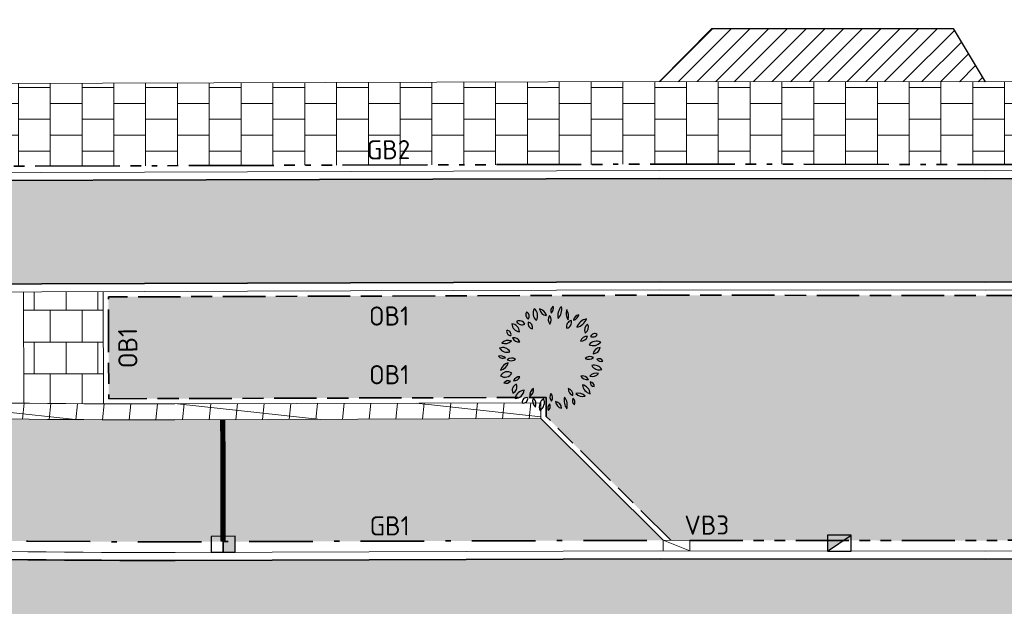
# Model space of a CAD drawing. Header units: metres. Extents: x 196651 to 397723, y 354703 to 710691.
# Tile 193 of 256: x 197993 to 198011, y 356130 to 356141. Entities that reach past the tile are written whole.
import ezdxf
from ezdxf.enums import TextEntityAlignment as Align

# ---------------------------------------------------------------- set-up
doc = ezdxf.new("R2010")
doc.units = ezdxf.units.M
doc.header["$MEASUREMENT"] = 0
for name, pattern in [('VH-GELEIDEBAND_70X200', [20, 12, -4, 0, -4]), ('VH-OPSLUITBAND_100X200', [16, 8, -2, 4, -2]), ('VH-RIJWIELPADBAND_410X225', [28, 16, -2, 2, -2, 0, -2, 2, -2]), ('VH-TROTTOIRBAND_180-200', [20, 10, -2, 2, -2, 2, -2]), ('VW-1-1_STREEP', [2, 1, -1])]:
    doc.linetypes.add(name, pattern=pattern)
for name, color, linetype in [('N-WE-GR-BOOM', 96, 'Continuous'), ('N-WE-RI-HWA_KOLK_GELEIDEBAND-S', 130, 'Continuous'), ('N-WE-RI-HWA_KOLK_TROTTOIR-S', 150, 'Continuous'), ('N-WE-VW-MARKERING_PARKEERVAKSCHEIDING-G', 7, 'VW-1-1_STREEP')]:
    doc.layers.add(name, color=color, linetype=linetype)
for name, color, linetype, lineweight in [('N-WE-GR-GRAS_BERM-A', 86, 'Continuous', 5), ('N-WE-VH-GOOT_TEGEL-G', 170, 'Continuous', 35), ('N-WE-VH-KANTOPSLUITING_GELEIDEBAND_70X200-G', 6, 'VH-GELEIDEBAND_70X200', 35), ('N-WE-VH-KANTOPSLUITING_OPSLUITBAND_100X200-G', 5, 'VH-OPSLUITBAND_100X200', 35), ('N-WE-VH-KANTOPSLUITING_RIJWIELPADBAND_410X250-G', 5, 'VH-RIJWIELPADBAND_410X225', 35), ('N-WE-VH-KANTOPSLUITING_TEKST-T', 7, 'VH-OPSLUITBAND_100X200', 35), ('N-WE-VH-KANTOPSLUITING_TROTTOIRBAND_180 200-G', 6, 'VH-TROTTOIRBAND_180-200', 35), ('N-WE-VH-KANTVERHARDING-G', 1, 'Continuous', 5), ('N-WE-VH-VERHARDING_ASFALT_DEKLAAG-G_ZWART', 252, 'Continuous', 5), ('N-WE-VH-VERHARDING_HERSTRATEN-A', 252, 'Continuous', 5), ('N-WE-VH-VERHARDING_TEGEL-400X400X45-A', 252, 'Continuous', 18), ('N-WE-VH-VERHARDING_TEGEL-A', 252, 'Continuous', 5), ('X-XX-AL-AANPIJLING-M', 7, 'Continuous', 18)]:
    doc.layers.add(name, color=color, linetype=linetype, lineweight=lineweight)
doc.layers.add('N-WE-VH-VERHARDING_ASFALT_DEKLAAG-G_ROOD', color=7, linetype='Continuous', lineweight=5, true_color=0xbf4040)
doc.layers.add('N-WE-VH-VERHARDING_BETONSTRAATSTEEN-PARKEREN_A', color=7, linetype='Continuous', lineweight=5, true_color=0x3a3a3a)
doc.layers.add('X-XX-AL-HULPLIJNEN', color=4, linetype='Continuous', lineweight=25, plot=False)
doc.styles.add('ATT', font='romans.shx')
doc.styles.add('NLCS-ISO', font='NLCS-ISO.ttf')
doc.styles.add('NLCS-ISO-M200-T18', font='NLCS-ISO.ttf')
doc.dimstyles.new('NLCS-M200-T18-PIJL', dxfattribs={"dimscale": 0.2, "dimtxt": 1.8, "dimasz": 1.8, "dimexe": 2, "dimexo": 2, "dimgap": 0.7, "dimtad": 1, "dimzin": 0, "dimdsep": 46, "dimtxsty": 'NLCS-ISO-M200-T18', "dimcen": 0, "dimdle": 2, "dimse1": 1, "dimse2": 1, "dimclrd": 256, "dimclre": 256, "dimclrt": 256, "dimadec": 1, "dimazin": 0, "dimtfac": 1, "dimtofl": 0, "dimtmove": 1, "dimatfit": 0, "dimfxl": 2, "dimfxlon": 1, "dimtfillclr": 254, "dimtolj": 1, "dimtzin": 0, "dimlwd": 18, "dimlwe": 18, "dimarcsym": 0})
pattern_1 = [(0, (0, 0), (1, 1), [0.12, -0.8]), (45, (0.4, 0.2), (-0.113137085, 1.8667619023), [0.12, -0.8]), (30, (0.08, 0.12), (0.2274613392, 1.2860254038), [0.12, -0.8]), (15, (0.32, 0.48), (0.3856270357, 0.724494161), [0.12, -0.8]), (135, (0.16, 2), (-0.02828427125, -0.6505382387), [0.12, -0.8]), (150, (1.2, 0.4), (0.2156921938, -0.5864101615), [0.12, -0.8]), (165, (0.24, 0.04), (0.1434520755, -0.7010146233), [0.12, -0.8]), (85, (0.4, 0.4), (-0.8726773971, 1.0400164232), [0.12, -0.8]), (100, (0, 0), (-1.1121176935, 0.7787131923), [0.12, -0.8])]

# ---------------------------------------------------------------- blocks, each defined once
blk = doc.blocks.new('TEKST TB')
at = {"style": 'NLCS-ISO'}
blk.add_attdef('TEKST_TROTTOIRBANDEN', text='', height=0.36, rotation=0.3407, dxfattribs=at).set_placement((0, 0), align=Align.BOTTOM_CENTER)
blk = doc.blocks.new('N-SRI-HWA-KOLK_TROTTOIR-SO')
blk.add_hatch(color=256).paths.add_polyline_path([(1.125, 0.75), (-1.125, 0.75), (-1.125, -0.75)])
blk.add_line((-1.125, -0.75), (1.125, 0.75))
at = {"flags": 128}
blk.add_lwpolyline([(-1.125, -0.75), (1.125, -0.75), (1.125, 0.75), (-1.125, 0.75)], close=True, dxfattribs=at)
blk = doc.blocks.new('N-SRI-HWA-KOLK_RWS-SO')
at = {"ltscale": 0.1}
blk.add_hatch(color=256, dxfattribs=at).paths.add_polyline_path([(0, -0.75), (1.125, -0.75), (1.125, 0.75), (0, 0.75)])
blk.add_line((0, -0.75), (0, 0.75), dxfattribs=at)
at = {"flags": 128}
blk.add_lwpolyline([(-1.125, -0.75), (1.125, -0.75), (1.125, 0.75), (-1.125, 0.75)], close=True, dxfattribs=at)
at = {"ltscale": 0.1, "flags": 128}
blk.add_lwpolyline([(0, -0.75), (1.125, -0.75), (1.125, 0.75), (0, 0.75)], close=True, dxfattribs=at)
blk = doc.blocks.new('*D1781')
at = {"layer": 'Defpoints', "color": 0, "ltscale": 0.2, "transparency": 16777216}
for p in [(197993.332, 356139.678), (198023.793, 356138.212), (197993.337, 356138.119)]:
    blk.add_point(p, dxfattribs=at)
at = {"layer": 'X-XX-AL-AANPIJLING-M', "linetype": 'Continuous', "lineweight": 18, "ltscale": 0.2, "transparency": 16777216}
blk.add_line((198023.79, 356139.412), (198023.792, 356138.572), dxfattribs=at)
at = {"layer": 'X-XX-AL-AANPIJLING-M', "ltscale": 0.2, "transparency": 16777216}
for points in [[(198023.85, 356139.412), (198023.73, 356139.412), (198023.788, 356139.772)], [(198023.852, 356138.572), (198023.732, 356138.572), (198023.793, 356138.212)]]:
    blk.add_solid(points, dxfattribs=at)
at = {"layer": 'X-XX-AL-AANPIJLING-M', "ltscale": 0.2, "transparency": 16777216, "insert": (198023.486, 356138.991), "char_height": 0.36, "attachment_point": 5, "rotation": 90.176, "style": 'NLCS-ISO-M200-T18'}
blk.add_mtext('\\A1;1.50', dxfattribs=at)
blk = doc.blocks.new('12PPLT06')
at = {"color": 0, "linetype": 'ByBlock'}
for centre, radius, start, end in [((-0.0861, 0.4283), 0.0835, 149.47372, 231.75859), ((-0.2097, 0.4051), 0.0835, 329.47372, 51.75858), ((-0.1232, 0.388), 0.0817, 12.30596, 79.6849), ((-0.0287, 0.4858), 0.0817, 192.30596, 259.6849), ((0.05, 0.4504), 0.0524, 125.40933, 202.71009), ((-0.0287, 0.4729), 0.0524, 305.40933, 22.71009), ((0.1771, 0.4066), 0.1138, 133.81169, 194.30773), ((-0.0119, 0.4605), 0.1138, 313.81169, 14.30773), ((-0.1922, 0.4145), 0.0451, 146.81507, 244.01934), ((-0.2497, 0.3986), 0.0451, 326.81507, 64.01934), ((0.0406, 0.3679), 0.0664, 145.52479, 220.83273), ((-0.0643, 0.362), 0.0664, 325.52479, 40.83273), ((0.2574, 0.4291), 0.1143, 163.46423, 212.79056), ((0.0517, 0.3997), 0.1143, 343.46423, 32.79056), ((0.1966, 0.4279), 0.0672, 284.10036, 348.46502), ((0.2788, 0.3493), 0.0672, 104.10036, 168.46502), ((0.2234, 0.4134), 0.1178, 280.3005, 340.44765), ((0.3555, 0.258), 0.1178, 100.30051, 160.44765), ((-0.3791, 0.2477), 0.0818, 3.31893, 83.19036), ((-0.2877, 0.3337), 0.0818, 183.31893, 263.19036), ((-0.2983, 0.2994), 0.0582, 25.45365, 116.6852), ((-0.2719, 0.3765), 0.0582, 205.45365, 296.6852), ((-0.1618, 0.3339), 0.0557, 168.8066, 257.6391), ((-0.2284, 0.2903), 0.0557, 348.8066, 77.6391), ((0.2043, 0.3048), 0.0573, 103.89139, 198.90395), ((0.1363, 0.3419), 0.0573, 283.89139, 18.90395), ((0.3802, 0.2705), 0.064, 122.58173, 207.17999), ((0.2887, 0.2952), 0.064, 302.58173, 27.17999), ((-0.3813, 0.2555), 0.0369, 163.49335, 274.46973), ((-0.4137, 0.2292), 0.0369, 343.49335, 94.46973), ((-0.3535, 0.1338), 0.0631, 22.57231, 98.33354), ((-0.3043, 0.2205), 0.0631, 202.57231, 278.33354), ((0.3411, 0.1436), 0.0663, 86.02822, 161.36976), ((0.2828, 0.2309), 0.0663, 266.02822, 341.36976), ((0.4133, 0.1914), 0.0446, 59.98145, 155.66759), ((0.395, 0.2484), 0.0446, 239.98145, 335.66759), ((-0.456, 0.0247), 0.08, 30.94824, 110.57839), ((-0.4155, 0.1406), 0.08, 210.94824, 290.57839), ((-0.4032, 0.0875), 0.0847, 69.72014, 135.64891), ((-0.4345, 0.2262), 0.0847, 249.72014, 315.64891), ((0.4301, 0.0727), 0.0919, 64.73526, 140.57811), ((0.3984, 0.2141), 0.0919, 244.73526, 320.57812), ((0.3971, 0.1115), 0.0659, 270.25287, 353.52208), ((0.4629, 0.0381), 0.0659, 90.25287, 173.52208), ((-0.4752, -0.0367), 0.063, 44.25765, 108.59266), ((-0.4502, 0.067), 0.063, 224.25765, 288.59266), ((-0.3678, -0.0648), 0.0699, 60.50948, 129.29199), ((0.366, -0.0461), 0.065, 58.87476, 131.21352), ((0.3568, 0.0585), 0.065, 238.87476, 311.21352), ((-0.3857, -0.1306), 0.0923, 100.87616, 165.44791), ((-0.4925, -0.0167), 0.0923, 280.87616, 345.44791), ((-0.3777, 0.0502), 0.0699, 240.50949, 309.29199), ((0.4073, -0.1426), 0.0814, 29.1952, 106.7189), ((0.4549, -0.025), 0.0814, 209.1952, 286.7189), ((0.4502, -0.0453), 0.0446, 28.19814, 112.19179), ((0.4727, 0.0171), 0.0446, 208.19814, 292.19179), ((-0.4112, -0.1963), 0.0728, 54.97446, 151.37922), ((-0.4333, -0.1018), 0.0728, 234.97446, 331.37923), ((-0.296, -0.2328), 0.0625, 87.17243, 157.23647), ((-0.3506, -0.1462), 0.0625, 267.17243, 337.23647), ((0.296, -0.2262), 0.0644, 28.80717, 103.91988), ((0.3369, -0.1326), 0.0644, 208.80716, 283.91988), ((0.4251, -0.2125), 0.0753, 71.37117, 141.75354), ((0.39, -0.0945), 0.0753, 251.37117, 321.75354), ((-0.3988, -0.2663), 0.0584, 71.81925, 140.08176), ((-0.4254, -0.1734), 0.0584, 251.81925, 320.08176), ((-0.3008, -0.2997), 0.065, 113.47529, 203.45596), ((-0.3863, -0.266), 0.065, 293.47529, 23.45596), ((0.3924, -0.2358), 0.0968, 186.54869, 256.89113), ((0.2743, -0.3411), 0.0968, 6.54869, 76.89113), ((0.4104, -0.2204), 0.0422, 179.25572, 267.62866), ((0.3664, -0.2621), 0.0422, 359.25572, 87.62866), ((-0.2499, -0.3874), 0.0888, 91.63276, 172.02679), ((-0.3404, -0.2863), 0.0888, 271.63276, 352.02679), ((-0.2305, -0.4083), 0.041, 76.54191, 193.47743), ((-0.2609, -0.3779), 0.041, 256.54191, 13.47743), ((-0.1214, -0.3477), 0.0799, 122.88731, 186.72533), ((-0.2441, -0.29), 0.0799, 302.88731, 6.72533), ((-0.0984, -0.3976), 0.0759, 159.11699, 230.36062), ((-0.2177, -0.429), 0.0759, 339.11699, 50.36062), ((0.0531, -0.3604), 0.0628, 148.78766, 221.59771), ((-0.0476, -0.3695), 0.0628, 328.78766, 41.59771), ((0.2468, -0.3953), 0.1233, 165.20711, 218.32175), ((0.0308, -0.4403), 0.1233, 345.20711, 38.32175), ((0.2218, -0.2894), 0.0586, 173.64998, 254.65145), ((0.148, -0.3394), 0.0586, 353.64998, 74.65145), ((0.258, -0.4052), 0.0806, 38.69621, 106.24155), ((0.2984, -0.2775), 0.0806, 218.69621, 286.24154), ((-0.0199, -0.454), 0.0906, 122.11699, 201.72753), ((-0.1522, -0.4109), 0.0906, 302.11699, 21.72753), ((0.0215, -0.4669), 0.0521, 129.7475, 206.0709), ((-0.0587, -0.4497), 0.0521, 309.7475, 26.0709), ((0.1123, -0.3978), 0.0705, 185.31956, 260.41897), ((0.0304, -0.4739), 0.0705, 5.31956, 80.41897), ((0.2555, -0.394), 0.0536, 156.77542, 231.28797), ((0.1727, -0.4147), 0.0536, 336.77542, 51.28797)]:
    blk.add_arc(centre, radius, start, end, dxfattribs=at)
at = {"color": 0, "linetype": 'ByBlock', "style": 'ATT'}
for tag, p, flags in [('ITEM', (-0.9111, -3.0457), 3), ('ROOM_NUMBER', (-0.9111, -4.379), 1)]:
    blk.add_attdef(tag, p, '', height=1, dxfattribs=dict(at, flags=flags))

msp = doc.modelspace()

# ---------------------------------------------------------------- hatches: boundary and pattern name
at = {"layer": 'N-WE-GR-GRAS_BERM-A'}
h = msp.add_hatch(dxfattribs=at)
h.set_pattern_fill('AGR-GRAS_01', color=256, scale=0.04, pattern_type=2)
h.set_pattern_definition(pattern_1)
h.paths.add_polyline_path([(198002.755, 356133.399), (198005.104, 356131.064), (198011.041, 356131.058), (198024.697, 356131.227), (198024.731, 356131.626), (198024.815, 356132.622), (198024.934, 356132.612), (198025.196, 356135.724), (198011.036, 356135.678), (198004.894, 356135.684), (197994.498, 356135.652), (197994.504, 356133.732), (198002.754, 356133.757)])
h = msp.add_hatch(dxfattribs=at)
h.set_pattern_fill('AGR-GRAS_01', color=256, scale=0.04, pattern_type=2)
h.set_pattern_definition(pattern_1)
h.paths.add_polyline_path([(198023.675, 356118.823), (197974.173, 356123.589), (197950.023, 356126.213), (197937.637, 356127.317), (197884.311, 356133.112, 0.003613), (197882.76, 356133.269, 0.318684), (197874.942, 356128.759), (197875.896, 356128.785, 0.015836), (197877.154, 356128.86), (197885.774, 356129.648, -0.026297), (197888.621, 356129.758), (197906.377, 356129.508, -0.005309), (197908.576, 356129.454), (197908.577, 356129.474), (197909.576, 356129.434), (197909.576, 356129.434, -0.015826), (197916.115, 356128.932), (197936.647, 356126.701, 0.004591), (197938.472, 356126.519), (197950.545, 356125.431), (197951.541, 356125.342), (197955.595, 356124.976, -0.004591), (197957.489, 356124.788), (197996.208, 356120.581), (197997.2, 356120.453, -0.008349), (198000.633, 356120.022), (198012.841, 356118.281), (198022.11, 356116.959), (198022.124, 356117.058), (198023.114, 356116.917), (198023.51, 356116.861)])
h = msp.add_hatch(dxfattribs=at)
h.set_pattern_fill('AGR-GRAS_01', color=256, scale=0.04, pattern_type=2)
h.set_pattern_definition(pattern_1)
h.paths.add_polyline_path([(198024.325, 356126.802), (197995.763, 356127.366, -0.027831), (197973.188, 356128.554), (197954.324, 356130.604, -0.004123), (197951.044, 356130.988), (197950.916, 356129.808), (197974.565, 356127.238), (198024.017, 356123.135)])
at = {"layer": 'N-WE-VH-VERHARDING_ASFALT_DEKLAAG-G_ROOD'}
h = msp.add_hatch(color=256, dxfattribs=at)
edge = h.paths.add_edge_path()
edge.add_line((198011.035, 356135.928), (198028.243, 356135.984))
edge.add_line((198028.243, 356135.984), (198028.262, 356137.934))
edge.add_line((198028.262, 356137.934), (198011.033, 356137.878))
edge.add_line((198011.033, 356137.878), (198004.892, 356137.884))
edge.add_line((198004.892, 356137.884), (197983.514, 356137.818))
edge.add_arc((197983.483, 356147.968), 10.15, 261.1344, 270.176, ccw=False)
edge.add_line((197981.919, 356137.94), (197977.563, 356138.619))
edge.add_arc((197976.045, 356128.887), 9.85, 81.1344, 83.7975)
edge.add_line((197977.109, 356138.679), (197888.852, 356148.271))
edge.add_arc((197885.924, 356121.329), 27.1, 83.7975, 85.1019)
edge.add_line((197888.238, 356148.33), (197859.362, 356150.805))
edge.add_arc((197857.788, 356133.778), 17.1, 84.719, 95.045)
edge.add_line((197856.284, 356150.811), (197850.844, 356150.331))
edge.add_arc((197855.911, 356080.272), 70.242, 94.13713, 102.28686)
edge.add_line((197840.963, 356148.905), (197836.009, 356147.655))
edge.add_arc((197843.558, 356117.743), 30.85, 104.1635, 114.284)
edge.add_line((197830.87, 356145.863), (197815.858, 356139.09))
edge.add_line((197815.858, 356139.09), (197816.66, 356137.312))
edge.add_line((197816.66, 356137.312), (197831.672, 356144.086))
edge.add_arc((197843.558, 356117.743), 28.9, 104.1635, 114.284, ccw=False)
edge.add_line((197836.486, 356145.764), (197841.409, 356147.007))
edge.add_arc((197855.911, 356080.272), 68.292, 94.12426, 102.26025, ccw=False)
edge.add_line((197850.999, 356148.387), (197856.456, 356148.869))
edge.add_arc((197857.788, 356133.778), 15.15, 84.6951, 95.045, ccw=False)
edge.add_line((197859.189, 356148.863), (197888.072, 356146.387))
edge.add_arc((197885.924, 356121.329), 25.15, 83.7975, 85.1019, ccw=False)
edge.add_line((197888.642, 356146.332), (197976.899, 356136.74))
edge.add_arc((197976.045, 356128.887), 7.9, 81.1344, 83.7975, ccw=False)
edge.add_line((197977.263, 356136.692), (197981.618, 356136.013))
edge.add_arc((197983.483, 356147.968), 12.1, 261.1344, 270.176)
edge.add_line((197983.52, 356135.868), (198004.894, 356135.934))
edge.add_line((198004.894, 356135.934), (198011.035, 356135.928))
edge = h.paths.add_edge_path()
edge.add_arc((197735.003, 356097.342), 2.15, 118.9535, 140.4824)
edge.add_line((197733.345, 356098.71), (197731.522, 356097.701))
edge.add_arc((197719.855, 356118.789), 24.1, 293.8738, 298.9535, ccw=False)
edge.add_line((197729.609, 356096.751), (197729.231, 356096.584))
edge.add_arc((197729.054, 356095.959), 0.65, 74.1587, 113.8738)
edge.add_line((197728.791, 356096.553), (197708.133, 356087.41))
edge.add_arc((197831.421, 355808.854), 304.62, 113.87385, 126.26105)
edge.add_arc((197652.52, 356052.745), 2.15, 126.2609, 147.8646)
edge.add_arc((197831.421, 355808.854), 304.47, 126.41002, 127.37279)
edge.add_arc((197651.312, 356044.658), 7.75, 127.3728, 128.3922)
edge.add_arc((197646.718, 356049.603), 1.15, 100.9725, 132.9621)
edge.add_arc((197651.312, 356044.658), 7.9, 132.9021, 137.2814)
edge.add_line((197645.508, 356050.017), (197644.998, 356049.465))
edge.add_line((197644.998, 356049.465), (197643.565, 356050.788))
edge.add_line((197643.565, 356050.788), (197644.075, 356051.34))
edge.add_arc((197651.312, 356044.658), 9.85, 127.3728, 137.2815, ccw=False)
edge.add_arc((197831.421, 355808.854), 306.57, 113.87385, 127.37279, ccw=False)
edge.add_line((197707.344, 356089.193), (197728.759, 356098.671))
edge.add_arc((197719.855, 356118.789), 22, 293.8738, 298.9535)
edge.add_line((197730.506, 356099.539), (197734.603, 356101.806))
edge.add_arc((197748.158, 356077.305), 28, 113.5265, 118.9535, ccw=False)
edge.add_line((197736.981, 356102.978), (197748.679, 356108.071))
edge.add_line((197748.679, 356108.071), (197786.992, 356124.869))
edge.add_arc((197778.901, 356143.323), 20.15, 293.6748, 307.6944)
edge.add_arc((197803.364, 356111.676), 19.85, 114.284, 127.7136, ccw=False)
edge.add_line((197795.2, 356129.769), (197815.858, 356139.09))
edge.add_line((197815.858, 356139.09), (197816.66, 356137.312))
edge.add_line((197816.66, 356137.312), (197814.823, 356136.484))
edge.add_arc((197815.708, 356134.524), 2.15, 114.284, 135.8129)
edge.add_line((197814.166, 356136.022), (197808.312, 356133.381))
edge.add_arc((197808.415, 356131.234), 2.15, 92.7551, 114.284)
edge.add_line((197807.531, 356133.193), (197796.002, 356127.992))
edge.add_arc((197803.364, 356111.676), 17.9, 114.284, 127.7039)
edge.add_arc((197778.901, 356143.323), 22.1, 293.6748, 307.7039, ccw=False)
edge.add_line((197787.775, 356123.083), (197760.165, 356110.978))
edge.add_line((197760.165, 356110.978), (197749.46, 356106.284))
edge.add_line((197749.46, 356106.284), (197737.759, 356101.19))
edge.add_arc((197748.158, 356077.305), 26.05, 113.5265, 118.9535)
edge.add_line((197735.547, 356100.099), (197733.962, 356099.223))
at = {"layer": 'N-WE-VH-VERHARDING_ASFALT_DEKLAAG-G_ZWART'}
h = msp.add_hatch(color=256, dxfattribs=at)
h.paths.add_polyline_path([(198025.371, 356127.005), (198025.37, 356127.001), (198025.371, 356127.001)])
edge = h.paths.add_edge_path()
edge.add_line((197885.602, 356137.538), (197885.548, 356137.041))
edge.add_line((197885.548, 356137.041), (197923.043, 356132.967))
edge.add_line((197923.043, 356132.967), (197950.537, 356131.425))
edge.add_arc((197975.953, 356329.652), 199.85, 262.69345, 263.79843)
edge.add_line((197954.364, 356130.972), (197973.228, 356128.922))
edge.add_arc((197995.142, 356330.585), 202.85, 263.79843, 270.17646)
edge.add_line((197995.766, 356127.736), (198024.577, 356127.167))
edge.add_line((198024.577, 356127.167), (198024.889, 356130.879))
edge.add_line((198024.889, 356130.879), (198011.043, 356130.708))
edge.add_line((198011.043, 356130.708), (198004.902, 356130.714))
edge.add_line((198004.902, 356130.714), (197995.758, 356130.686))
edge.add_arc((197995.144, 356330.585), 199.9, 263.79843, 270.17598, ccw=False)
edge.add_line((197973.549, 356131.855), (197954.739, 356133.899))
edge.add_arc((197976.334, 356332.629), 199.9, 262.70225, 263.79843, ccw=False)
edge.add_line((197950.942, 356134.348), (197923.652, 356138.634))
edge.add_line((197923.652, 356138.634), (197890.878, 356142.196))
edge.add_line((197890.878, 356142.196), (197890.828, 356141.741))
edge.add_line((197890.828, 356141.741), (197889.493, 356140.667))
edge.add_line((197889.493, 356140.667), (197885.602, 356137.538))
at = {"layer": 'N-WE-VH-VERHARDING_BETONSTRAATSTEEN-PARKEREN_A'}
h = msp.add_hatch(dxfattribs=at)
h.set_pattern_fill('AVH-BSS_KEIFORMAAT_ELLEBOOG', color=256, scale=2, angle=84, style=0, pattern_type=2)
h.set_pattern_definition([(84, (0, 0), (-0.18689862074, 0.23080057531), [0.63, -0.21]), (354, (-0.4177, 0.0439), (-0.18689862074, 0.23080057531), [0.63, -0.21])])
h.paths.add_polyline_path([(197936.786, 356136.926), (197942.713, 356135.995), (197943.046, 356138.271), (197937.121, 356139.201), (197934.536, 356137.279)])
h.paths.add_polyline_path([(197942.713, 356135.995), (197948.649, 356135.062), (197948.969, 356137.34), (197943.046, 356138.271)])
edge = h.paths.add_edge_path()
edge.add_arc((197976.334, 356332.629), 199.55, 262.70368, 263.75943)
edge.add_line((197954.642, 356134.261), (197954.892, 356136.548))
edge.add_arc((197976.334, 356332.629), 197.25, 262.71316, 263.75942, ccw=False)
edge.add_line((197951.315, 356136.972), (197948.969, 356137.34))
edge.add_line((197948.969, 356137.34), (197948.649, 356135.062))
edge.add_line((197948.649, 356135.062), (197950.991, 356134.695))
edge = h.paths.add_edge_path()
edge.add_line((197954.777, 356134.246), (197960.608, 356133.613))
edge.add_line((197960.608, 356133.613), (197960.857, 356135.899))
edge.add_line((197960.857, 356135.899), (197955.026, 356136.533))
edge.add_arc((197976.334, 356332.628), 197.25, 263.75942, 263.79843, ccw=False)
edge.add_line((197954.892, 356136.548), (197954.642, 356134.261))
edge.add_arc((197976.334, 356332.629), 199.551, 263.75943, 263.79843)
h.paths.add_polyline_path([(197960.608, 356133.613), (197966.573, 356132.965), (197966.822, 356135.251), (197960.857, 356135.899)])
h.paths.add_polyline_path([(197966.573, 356132.965), (197972.538, 356132.317), (197972.786, 356134.603), (197966.822, 356135.251)])
edge = h.paths.add_edge_path()
edge.add_line((197972.538, 356132.317), (197973.587, 356132.203))
edge.add_arc((197995.144, 356330.585), 199.55, 263.79843, 265.2293)
edge.add_line((197978.548, 356131.726), (197978.739, 356134.018))
edge.add_arc((197995.144, 356330.585), 197.25, 263.79843, 265.22929, ccw=False)
edge.add_line((197973.836, 356134.489), (197972.786, 356134.603))
edge.add_line((197972.786, 356134.603), (197972.538, 356132.317))
edge = h.paths.add_edge_path()
edge.add_arc((197995.144, 356330.585), 199.55, 265.2293, 266.96553)
edge.add_line((197984.58, 356131.315), (197984.702, 356133.611))
edge.add_arc((197995.144, 356330.585), 197.25, 265.22929, 266.96553, ccw=False)
edge.add_line((197978.739, 356134.018), (197978.548, 356131.726))
edge = h.paths.add_edge_path()
edge.add_arc((197995.144, 356330.585), 199.55, 266.96553, 268.70177)
edge.add_line((197990.623, 356131.086), (197990.675, 356133.385))
edge.add_arc((197995.144, 356330.585), 197.25, 266.96553, 268.70176, ccw=False)
edge.add_line((197984.702, 356133.611), (197984.58, 356131.315))
edge = h.paths.add_edge_path()
edge.add_line((197995.757, 356131.036), (197996.662, 356131.038))
edge.add_line((197996.662, 356131.038), (197996.655, 356133.338))
edge.add_line((197996.655, 356133.338), (197995.75, 356133.336))
edge.add_arc((197995.144, 356330.585), 197.25, 268.70176, 270.17598, ccw=False)
edge.add_line((197990.675, 356133.385), (197990.623, 356131.086))
edge.add_arc((197995.144, 356330.585), 199.55, 268.70177, 270.17598)
h.paths.add_polyline_path([(197996.662, 356131.038), (198002.662, 356131.057), (198004.962, 356131.064), (198002.655, 356133.357), (197996.655, 356133.338)])
at = {"layer": 'N-WE-VH-VERHARDING_HERSTRATEN-A', "lineweight": 9}
h = msp.add_hatch(dxfattribs=at)
h.set_pattern_fill('ANSI31', color=256, scale=2)
h.set_pattern_definition([(45, (198004.89, 356139.708), (-0.176777, 0.176777), [])])
h.paths.add_polyline_path([(198010.431, 356140.709), (198005.876, 356140.713), (198004.89, 356139.714), (198011.031, 356139.708)])
at = {"layer": 'N-WE-VH-VERHARDING_TEGEL-400X400X45-A'}
h = msp.add_hatch(dxfattribs=at)
h.set_pattern_fill('AVH-TEGEL_300X300_BLOK', color=256, scale=1.666, angle=353.8, style=2, pattern_type=2)
h.set_pattern_definition([(353.8, (0.0388, 0.24697), (0.053978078, 0.4968766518), []), (83.8, (0.0388, 0.24697), (-0.4968766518, 0.053978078), [])])
edge = h.paths.add_edge_path()
edge.add_line((198002.654, 356133.657), (197995.749, 356133.636))
edge.add_arc((197995.144, 356330.585), 196.95, 263.79843, 270.17598, ccw=False)
edge.add_line((197973.868, 356134.787), (197955.058, 356136.831))
edge.add_arc((197976.334, 356332.629), 196.95, 262.71441, 263.79843, ccw=False)
edge.add_line((197951.358, 356137.269), (197937.162, 356139.499))
edge.add_line((197937.162, 356139.499), (197937.121, 356139.201))
edge.add_line((197937.121, 356139.201), (197951.319, 356136.971))
edge.add_arc((197976.373, 356332.876), 197.5, 262.71212, 263.79843)
edge.add_line((197955.038, 356136.531), (197973.847, 356134.488))
edge.add_arc((197995.183, 356330.832), 197.5, 263.79843, 270.17598)
edge.add_line((197995.789, 356133.333), (198002.655, 356133.357))
edge.add_line((198002.655, 356133.357), (198002.654, 356133.657))
at = {"layer": 'N-WE-VH-VERHARDING_TEGEL-A'}
h = msp.add_hatch(dxfattribs=at)
h.set_pattern_fill('AVH-TEGEL_300X300_HALFST', color=256, scale=2, style=0, pattern_type=2)
h.set_pattern_definition([(0, (0, 0), (0.6, 0.3), [0.6, -0.6]), (90, (0, 0), (-0.6, 4e-17), [])])
edge = h.paths.add_edge_path()
edge.add_line((197981.624, 356138.259), (197981.96, 356138.206))
edge.add_arc((197983.483, 356147.968), 9.88, 261.1344, 270.176)
edge.add_line((197983.513, 356138.088), (198004.892, 356138.154))
edge.add_line((198004.892, 356138.154), (198011.033, 356138.148))
edge.add_line((198011.033, 356138.148), (198030.786, 356138.212))
edge.add_line((198030.786, 356138.212), (198030.781, 356139.772))
edge.add_line((198030.781, 356139.772), (198011.031, 356139.708))
edge.add_line((198011.031, 356139.708), (198004.89, 356139.714))
edge.add_line((198004.89, 356139.714), (197981.774, 356139.643))
edge.add_line((197981.774, 356139.643), (197981.624, 356138.259))
h = msp.add_hatch(dxfattribs=at)
h.set_pattern_fill('AVH-TEGEL_300X300_HALFST', color=256, scale=2, angle=90, style=0, pattern_type=2)
h.set_pattern_definition([(90, (0, 0), (-0.3, 0.6), [0.6, -0.6]), (180, (0, 0), (-7e-17, -0.6), [])])
edge = h.paths.add_edge_path()
edge.add_arc((197995.144, 356330.585), 196.95, 269.34852, 269.78492)
edge.add_line((197994.404, 356133.636), (197994.398, 356135.752))
edge.add_line((197994.398, 356135.752), (197992.898, 356135.747))
edge.add_line((197992.898, 356135.747), (197992.904, 356133.648))

# ---------------------------------------------------------------- linework, layer by layer
at = {"layer": 'N-WE-VH-GOOT_TEGEL-G', "flags": 128}
for points in [[(197859.362, 356150.805), (197888.238, 356148.33, -0.005692), (197888.852, 356148.271), (197919.604, 356144.929), (197977.109, 356138.679, -0.01162), (197977.563, 356138.619), (197981.919, 356137.94, 0.039472), (197983.514, 356137.818), (198004.892, 356137.884), (198011.033, 356137.878), (198021.432, 356137.912), (198031.277, 356137.944, 0.349206), (198041.141, 356145.842), (198043.496, 356156.195)], [(197921.399, 356142.772), (197976.899, 356136.74, -0.01162), (197977.263, 356136.692), (197981.618, 356136.013, 0.039472), (197983.52, 356135.868), (198004.894, 356135.934), (198011.035, 356135.928), (198028.228, 356135.984, -0.439962), (198029.378, 356134.738), (198029.068, 356131.048)], [(197889.554, 356142.34), (197923.183, 356138.685, -0.011891), (197924.118, 356138.561), (197950.942, 356134.348, 0.004783), (197954.739, 356133.899), (197973.549, 356131.855, 0.027835), (197995.758, 356130.686), (198004.902, 356130.714), (198011.043, 356130.708), (198026.63, 356130.901), (198029.068, 356131.048)]]:
    msp.add_lwpolyline(points, format="xyb", dxfattribs=at)
at = {"layer": 'N-WE-VH-KANTOPSLUITING_GELEIDEBAND_70X200-G', "ltscale": 0.1, "flags": 128}
msp.add_lwpolyline([(197934.536, 356137.279), (197936.292, 356137.003), (197936.786, 356136.926), (197950.991, 356134.695, 0.004777), (197954.777, 356134.246), (197973.587, 356132.203, 0.027835), (197995.757, 356131.036), (198002.662, 356131.057), (198003.162, 356131.058), (198004.901, 356131.064), (198004.962, 356131.064)], format="xyb", dxfattribs=at)
at = {"layer": 'N-WE-VH-KANTOPSLUITING_OPSLUITBAND_100X200-G', "ltscale": 0.1, "flags": 128}
msp.add_lwpolyline([(198005.104, 356131.064), (198002.755, 356133.399), (198002.754, 356133.757), (197994.504, 356133.732), (197994.498, 356135.652), (198004.894, 356135.684), (198011.036, 356135.678), (198025.196, 356135.724), (198028.229, 356135.734, -0.439962), (198029.129, 356134.759), (198028.828, 356131.183)], format="xyb", dxfattribs=at)
at = {"layer": 'N-WE-VH-KANTOPSLUITING_RIJWIELPADBAND_410X250-G', "ltscale": 0.1, "flags": 128}
msp.add_lwpolyline([(197978.661, 356138.721), (197981.96, 356138.206, 0.039472), (197983.513, 356138.088), (198004.892, 356138.154), (198011.033, 356138.148), (198024.315, 356138.191)], format="xyb", dxfattribs=at)
at = {"layer": 'N-WE-VH-KANTOPSLUITING_TROTTOIRBAND_180 200-G', "ltscale": 0.1, "flags": 128}
msp.add_lwpolyline([(198005.462, 356131.063), (198011.041, 356131.058), (198024.697, 356131.227), (198024.731, 356131.626)], dxfattribs=at)
at = {"layer": 'N-WE-VH-KANTVERHARDING-G', "flags": 128}
for points in [[(197859.375, 356150.954), (197888.251, 356148.48, -0.005692), (197888.868, 356148.42), (197919.621, 356145.078), (197977.126, 356138.828, -0.01162), (197977.586, 356138.767), (197981.942, 356138.088, 0.039472), (197983.514, 356137.968), (198004.892, 356138.034), (198011.033, 356138.028), (198031.276, 356138.094)], [(197889.57, 356142.489), (197923.199, 356138.835, -0.011891), (197924.142, 356138.709), (197950.963, 356134.497, 0.00478), (197954.756, 356134.048), (197973.565, 356132.004, 0.027835), (197995.757, 356130.836), (198004.901, 356130.864), (198011.042, 356130.858), (198026.624, 356131.051), (198028.929, 356131.19)], [(197921.383, 356142.623), (197976.883, 356136.591, -0.01162), (197977.24, 356136.544), (197981.595, 356135.865, 0.039472), (197983.52, 356135.718), (198004.894, 356135.784), (198011.035, 356135.778), (198028.229, 356135.834, -0.439962), (198029.228, 356134.75), (198027.924, 356119.235, -0.431241), (198024.511, 356116.516), (198012.827, 356118.182), (198000.618, 356119.923, 0.008349), (197997.189, 356120.354), (197957.476, 356124.669, 0.004591), (197955.585, 356124.857), (197938.461, 356126.4, -0.004591), (197936.634, 356126.582), (197916.102, 356128.813, 0.02355)], [(197934.536, 356137.279), (197937.118, 356139.202), (197937.161, 356139.499), (197951.358, 356137.269, 0.00473), (197955.058, 356136.831), (197973.868, 356134.787, 0.027835), (197995.749, 356133.636), (198002.654, 356133.657), (198002.655, 356133.357), (198004.962, 356131.064)], [(197937.118, 356139.202), (197951.315, 356136.972, 0.004735), (197955.026, 356136.533), (197973.836, 356134.489, 0.027835), (197995.75, 356133.336), (198002.655, 356133.357)]]:
    msp.add_lwpolyline(points, format="xyb", dxfattribs=at)
for points in [[(197981.774, 356139.643), (198004.89, 356139.714), (198011.031, 356139.708), (198030.781, 356139.772)], [(197992.904, 356133.648), (197992.898, 356135.747)], [(197994.404, 356133.636), (197994.398, 356135.752)], [(198004.962, 356131.064), (198004.962, 356130.864)], [(198005.462, 356131.063), (198004.962, 356131.064)], [(198004.962, 356131.064), (198005.462, 356130.863)], [(198005.462, 356131.063), (198005.462, 356130.863)]]:
    msp.add_lwpolyline(points, dxfattribs=at)
at = {"layer": 'N-WE-VW-MARKERING_PARKEERVAKSCHEIDING-G', "ltscale": 0.2, "const_width": 0.1, "flags": 128}
msp.add_lwpolyline([(197996.655, 356133.338), (197996.662, 356131.038)], dxfattribs=at)
at = {"layer": 'X-XX-AL-HULPLIJNEN', "flags": 128}
msp.add_lwpolyline([(198004.89, 356139.714), (198005.876, 356140.713), (198010.431, 356140.709), (198011.031, 356139.708)], dxfattribs=at)

# ---------------------------------------------------------------- block references
at = {"layer": 'N-WE-GR-BOOM', "xscale": 2, "yscale": 2, "zscale": 2}
msp.add_blockref('12PPLT06', (198002.845, 356134.488), dxfattribs=at)
at = {"layer": 'N-WE-RI-HWA_KOLK_GELEIDEBAND-S', "xscale": 0.2000000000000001, "yscale": 0.2000000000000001, "zscale": 0.2000000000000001, "rotation": 0.1759814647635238}
msp.add_blockref('N-SRI-HWA-KOLK_RWS-SO', (197996.661, 356130.988), dxfattribs=at)
at = {"layer": 'N-WE-RI-HWA_KOLK_TROTTOIR-S', "xscale": 0.2000000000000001, "yscale": 0.2000000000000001, "zscale": 0.2000000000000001, "rotation": 359.9440197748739}
msp.add_blockref('N-SRI-HWA-KOLK_TROTTOIR-SO', (198008.284, 356131.01), dxfattribs=at)
at = {"layer": 'N-WE-VH-KANTOPSLUITING_TEKST-T'}
for p, rotation, values in [((197999.783, 356138.138), 0.1759814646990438, {'TEKST_TROTTOIRBANDEN': 'GB2'}), ((197999.792, 356135.004), 359.9102015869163, {'TEKST_TROTTOIRBANDEN': 'OB1'}), ((197995.151, 356134.691), 90.17598146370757, {'TEKST_TROTTOIRBANDEN': 'OB1'}), ((197999.795, 356133.898), 359.9102015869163, {'TEKST_TROTTOIRBANDEN': 'OB1'}), ((197999.804, 356131.048), 359.9102015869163, {'TEKST_TROTTOIRBANDEN': 'GB1'}), ((198005.786, 356131.063), 359.9440197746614, {'TEKST_TROTTOIRBANDEN': 'VB3'})]:
    msp.add_blockref('TEKST TB', p, dxfattribs=dict(at, rotation=rotation)).add_auto_attribs(values)

# ---------------------------------------------------------------- dimensions: what is measured, and where the dimension line sits
at = {"layer": 'X-XX-AL-AANPIJLING-M', "ltscale": 0.2}
dim = msp.add_linear_dim(base=(198023.793, 356138.212), p1=(197993.332, 356139.678), p2=(197993.337, 356138.119), angle=270.176, text='1.50', dimstyle='NLCS-M200-T18-PIJL', dxfattribs=at)
dim.commit()
dim.dimension.update_dxf_attribs({"geometry": '*D1781', "text_midpoint": (198023.166, 356138.99), "dimtype": 161})

doc.saveas('drawing.dxf')
